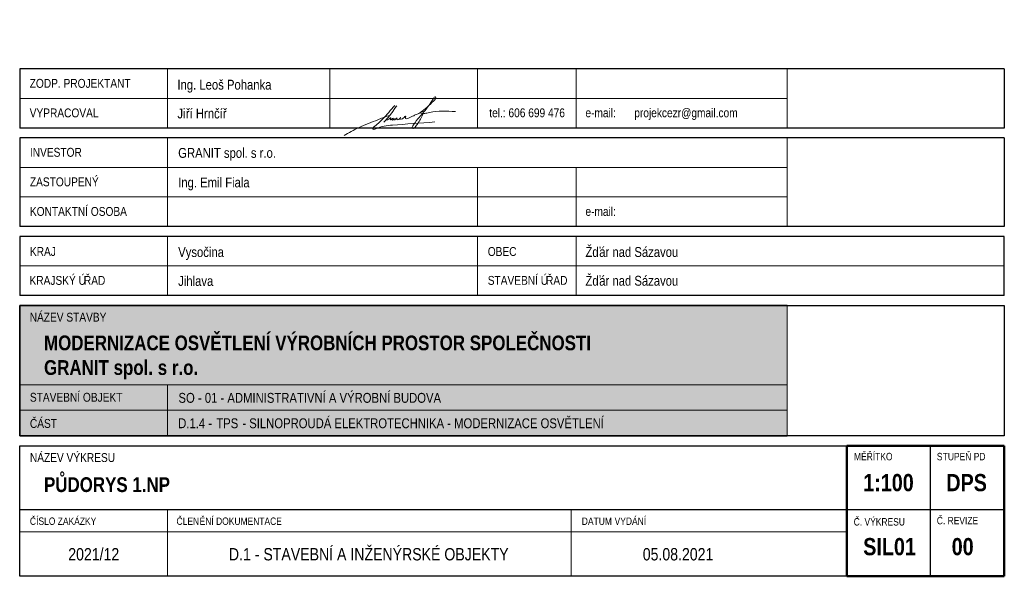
# Model space of a CAD drawing. Header units: millimetres. Extents: x 5905 to 70870, y 5076 to 35009.
# Tile 3 of 4: x 61347 to 70870, y 5076 to 10457. Entities that reach past the tile are written whole.
import ezdxf

# ---------------------------------------------------------------- set-up
doc = ezdxf.new("R2010")
doc.units = ezdxf.units.MM
doc.header["$LTSCALE"] = 2
for name, color, linetype, lineweight in [('G-ANNO-TTLB-MEDM', 7, 'Continuous', 25), ('G-ANNO-TTLB-THIN', 7, 'Continuous', 9), ('G-ANNO-TTLB-WIDE', 7, 'Continuous', 50)]:
    doc.layers.add(name, color=color, linetype=linetype, lineweight=lineweight)
doc.layers.add('XREF', color=7, linetype='Continuous', lineweight=18, true_color=0xaaaaaa)
doc.styles.add('Arial Narrow', font='ARIALN.TTF', dxfattribs={"height": 100})
doc.styles.add('Arial Narrow_1', font='ARIALN.TTF', dxfattribs={"height": 1.8})
doc.styles.add('Arial Narrow_2', font='ARIALN.TTF', dxfattribs={"height": 1.5})
doc.styles.add('Arial Narrow_3', font='ARIALN.TTF', dxfattribs={"height": 2.5})
doc.styles.add('Arial Narrow_B', font='ARIALNB.TTF', dxfattribs={"height": 150})
doc.styles.add('Arial Narrow_B_1', font='ARIALNB.TTF', dxfattribs={"height": 5})

# ---------------------------------------------------------------- blocks, each defined once
blk = doc.blocks.new('Razítko_VÝKRES_2019_zpracovatel DSP - podpis - hrnčíř_dwg-1512404-LEGENDY MÍSTNOSTÍ - SILNOPROUD')
at = {"layer": 'XREF', "color": 180, "lineweight": 18, "true_color": 0x3f00ff}
for points, knots in [([(33.09, -32.19), (33.27, -32.02), (33.77, -31.54), (34.56, -30.47), (35.2, -29.66), (36.09, -28.3), (34.7, -30.39), (34.17, -31.02), (33.88, -31.39), (33.75, -31.53), (33.58, -31.73), (33.71, -31.75), (33.92, -31.66), (34.21, -31.51), (34.39, -31.44), (34.46, -31.27), (34.43, -31.34), (34.48, -31.35), (34.51, -31.35), (34.55, -31.3), (34.49, -31.44), (34.48, -31.51), (34.4, -31.85), (34.74, -31.63), (34.82, -31.51), (34.95, -31.24), (34.81, -31.59), (34.84, -31.79), (35.1, -31.71), (35.24, -31.23), (35.11, -31.63), (35.41, -31.85), (35.48, -31.49), (35.91, -31.25), (35.58, -31.63), (36.29, -31.87), (36.65, -30.83), (36.34, -31.68), (36.97, -31.5), (37.17, -31.35), (37.58, -30.89), (37.55, -31.18), (37.31, -31.83), (38.84, -31.07), (39.52, -30.72), (40.03, -30.58), (41.34, -29.72), (42.5, -28.61), (43.57, -27.58), (43.68, -27.26), (43.55, -26.82), (42.07, -29.22), (41.13, -30.26), (39.86, -31.68), (38.48, -33.61), (39.41, -33.37), (40.07, -32.39), (40.79, -31.34), (41.11, -30.42), (41.17, -30.06), (40.88, -29.98), (40.55, -30.11), (40.68, -30.44), (41.2, -30.42), (41.75, -30.39), (43.95, -29.85), (45.89, -29.95), (47.65, -30.04)], [0, 0, 0, 0, 0.149823, 0.41763, 0.778237, 0.837518, 1.254864, 1.378583, 1.443371, 1.515589, 1.537219, 1.544462, 1.584448, 1.679332, 1.720182, 1.732325, 1.739642, 1.747685, 1.754821, 1.761078, 1.771843, 1.805099, 1.848604, 1.898656, 1.951537, 1.969977, 2.035795, 2.049477, 2.082978, 2.155189, 2.196358, 2.239536, 2.317989, 2.369424, 2.408978, 2.495886, 2.615999, 2.695989, 2.734074, 2.916685, 2.949219, 2.990047, 3.023946, 3.375801, 3.443584, 3.529462, 3.681427, 4.381457, 4.499637, 4.55429, 4.5803, 4.73857, 5.52072, 5.827328, 6.163786, 6.188261, 6.363729, 6.836376, 6.941016, 6.977752, 7.0249, 7.090695, 7.135484, 7.187541, 7.373379, 7.480765, 8.53069, 8.53069, 8.53069, 8.53069]), ([(35.32, -28.79), (34.53, -29.74), (33.18, -31.34), (31.66, -32.72), (30.83, -33.41), (30.93, -33.76), (32.59, -32.99), (36.23, -32.68), (40.5, -32.37), (43.49, -32.15)], [0, 0, 0, 0, 0.736118, 1.23544, 1.291575, 1.33154, 1.405722, 2.136345, 3.867951, 3.867951, 3.867951, 3.867951]), ([(25.04, -34.89), (26, -34.35), (28.19, -33.13), (31.47, -31.91), (33.22, -31.17), (34.28, -30.84), (33.67, -31.66), (33.36, -31.95), (33.09, -32.19)], [0, 0, 0, 0, 0.669584, 1.513102, 1.987273, 2.004333, 2.051147, 2.352217, 2.352217, 2.352217, 2.352217])]:
    blk.add_open_spline(points, degree=3, knots=knots, dxfattribs=at)

msp = doc.modelspace()

# ---------------------------------------------------------------- hatches: boundary and pattern name
at = {"layer": 'XREF', "lineweight": 9, "true_color": 0xe9e4e0}
for points in [[(68771.5, 7695.2), (68771.5, 6928.3), (61346.6, 6928.3), (61346.6, 7695.2)], [(62775.2, 6928.3), (62775.2, 6680.7), (61346.6, 6680.7), (61346.6, 6928.3)], [(68771.5, 6928.3), (68771.5, 6680.7), (62775.2, 6680.7), (62775.2, 6928.3)], [(62775.2, 6680.7), (62775.2, 6433.2), (61346.6, 6433.2), (61346.6, 6680.7)], [(68771.5, 6680.7), (68771.5, 6433.2), (62775.2, 6433.2), (62775.2, 6680.7)]]:
    msp.add_hatch(color=254, dxfattribs=at).paths.add_polyline_path(points, flags=0)

# ---------------------------------------------------------------- linework, layer by layer
at = {"layer": 'G-ANNO-TTLB-MEDM', "color": 0}
for p, q in [((61346.6, 9980.9), (61346.6, 9409.5)), ((70870.4, 9980.9), (61346.6, 9980.9)), ((70870.4, 9980.9), (70870.4, 9409.5)), ((70870.4, 9409.5), (61346.6, 9409.5)), ((61346.6, 9314.2), (61346.6, 8457.1)), ((70870.4, 9314.2), (61346.6, 9314.2)), ((70870.4, 9314.2), (70870.4, 8457.1)), ((70870.4, 8457.1), (61346.6, 8457.1)), ((61346.6, 8361.8), (61346.6, 7790.4)), ((70870.4, 8361.8), (61346.6, 8361.8)), ((70870.4, 7790.4), (70870.4, 8361.8)), ((70870.4, 7790.4), (61346.6, 7790.4)), ((61346.6, 6433.2), (61346.6, 7695.2)), ((61346.6, 7695.2), (70870.4, 7695.2)), ((68771.5, 7695.2), (61346.6, 7695.2)), ((61346.6, 7695.2), (61346.6, 6928.3)), ((70870.4, 7695.2), (70870.4, 6433.2)), ((61346.6, 6928.3), (61346.6, 6680.7)), ((61346.6, 6680.7), (61346.6, 6433.2)), ((70870.4, 6433.2), (61346.6, 6433.2)), ((61346.6, 6433.2), (62775.2, 6433.2)), ((62775.2, 6433.2), (68771.5, 6433.2)), ((61346.6, 6337.9), (69348.7, 6337.9)), ((61346.6, 5075.8), (61346.6, 6337.9)), ((70152.4, 6337.9), (70152.4, 5718.9)), ((68771.5, 5718.9), (61346.6, 5718.9)), ((70870.4, 5718.9), (68771.5, 5718.9)), ((70152.4, 5718.9), (70152.4, 5075.9)), ((69348.7, 5076), (61346.6, 5075.8))]:
    msp.add_line(p, q, dxfattribs=at)
at = {"layer": 'G-ANNO-TTLB-THIN', "color": 0}
for p, q in [((62775.2, 9980.9), (62775.2, 9409.5)), ((64346.6, 9980.9), (64346.6, 9409.5)), ((65775.2, 9980.9), (65775.2, 9409.5)), ((65775.2, 9980.9), (65775.2, 9409.5)), ((66727.6, 9980.9), (66727.6, 9409.5)), ((68771.5, 9980.9), (68771.5, 9409.5)), ((68771.5, 9695.2), (61346.6, 9695.2)), ((68771.5, 9409.5), (61346.6, 9409.5)), ((70870.4, 9314.2), (61346.6, 9314.2)), ((62775.2, 9314.2), (62775.2, 8457.1)), ((68771.5, 9314.2), (68771.5, 8457.1)), ((68771.5, 9028.5), (61346.6, 9028.5)), ((62584.7, 9028.5), (68771.5, 9028.5)), ((65775.2, 9028.5), (65775.2, 8457.1)), ((66727.6, 9028.5), (66727.6, 8457.1)), ((68771.5, 8742.8), (61346.6, 8742.8)), ((62775.2, 8361.8), (62775.2, 7790.4)), ((65775.2, 8361.8), (65775.2, 7790.4)), ((65775.2, 7790.4), (65775.2, 8361.8)), ((66727.6, 8361.8), (66727.6, 7790.4)), ((70870.4, 8076.1), (61346.6, 8076.1)), ((68771.5, 6928.3), (61346.6, 6928.3)), ((62775.2, 6928.3), (61346.6, 6928.3)), ((61346.6, 6928.3), (68771.5, 6928.3)), ((62775.2, 6928.3), (62775.2, 6433.2)), ((62775.2, 6680.7), (62775.2, 6928.3)), ((68771.5, 6928.3), (62775.2, 6928.3)), ((62775.2, 6928.3), (62775.2, 6680.7)), ((68771.5, 6680.7), (61346.6, 6680.7)), ((61346.6, 6680.7), (62775.2, 6680.7)), ((62775.2, 6680.7), (61346.6, 6680.7)), ((68771.5, 6680.7), (62775.2, 6680.7)), ((62775.2, 6680.7), (62775.2, 6433.2)), ((62775.2, 6433.2), (62775.2, 6680.7)), ((62775.2, 6680.7), (68771.5, 6680.7)), ((62775.2, 5718.9), (62775.2, 5075.8)), ((66679.9, 5718.9), (66679.9, 5075.8)), ((69348.7, 5504.6), (61346.6, 5504.6)), ((68771.5, 5076), (61346.6, 5076))]:
    msp.add_line(p, q, dxfattribs=at)
at = {"layer": 'G-ANNO-TTLB-WIDE', "color": 0}
for p, q in [((69348.7, 6337.9), (70870.4, 6337.9)), ((69348.7, 6337.9), (69348.7, 5076)), ((70870.4, 6337.9), (70870.4, 5075.9)), ((70870.4, 5075.9), (69348.7, 5076))]:
    msp.add_line(p, q, dxfattribs=at)
at = {"layer": 'XREF', "color": 0, "lineweight": 9}
for p, q in [((68771.5, 6928.3), (68771.5, 7695.2)), ((68771.5, 6680.7), (68771.5, 6928.3)), ((68771.5, 6433.2), (68771.5, 6680.7))]:
    msp.add_line(p, q, dxfattribs=at)

# ---------------------------------------------------------------- block references
at = {"color": 0, "xscale": 47.61904761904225, "yscale": 47.61904761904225, "zscale": 47.61904761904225}
msp.add_blockref('Razítko_VÝKRES_2019_zpracovatel DSP - podpis - hrnčíř_dwg-1512404-LEGENDY MÍSTNOSTÍ - SILNOPROUD', (63291.8, 10999.1), dxfattribs=at)

# ---------------------------------------------------------------- texts
at = {"layer": 'XREF', "lineweight": 9, "char_height": 85.714, "attachment_point": 1, "style": 'Arial Narrow_1'}
for insert, width in [((67105.5, 10456.5), 225.236), ((67105.3, 10166.9), 225.236), ((67105.5, 9885.1), 225.236), ((67105.5, 9600), 225.236), ((62161.7, 7623.6), 274.864)]:
    msp.add_mtext('\\fArial Narrow|b0|i0|c238|p34|;^I', dxfattribs=dict(at, insert=insert, width=width))
at = {"layer": 'XREF', "color": 0, "lineweight": 9, "attachment_point": 1}
for s, insert, char_height, width, style in [('ZODP. PROJEKTANT', (61443.5, 9884), 85.714, 1080.369, 'Arial Narrow_1'), ('Ing. Leoš Pohanka', (62872.1, 9875.7), 95.238, 1042.194, 'Arial Narrow'), ('VYPRACOVAL', (61443.5, 9598.3), 85.71, 782.6, 'Arial Narrow_1'), ('Ji', (62872.1, 9597.5), 95.24, 99.257, 'Arial Narrow'), ('ří Hrnčíř', (62954, 9597.5), 95.24, 492.465, 'Arial Narrow'), ('tel.: 606 699 476', (65888.9, 9599.4), 85.714, 858.951, 'Arial Narrow_1'), ('e-mail:', (66818.8, 9599.4), 85.71, 347.398, 'Arial Narrow_1'), ('projekcezr@gmail.com', (67291.3, 9599.4), 85.714, 1179.626, 'Arial Narrow_1'), ('INVESTOR', (61445.6, 9217.3), 85.71, 591.722, 'Arial Narrow_1'), ('GRANIT spol. s r.o.', (62879.6, 9216.5), 95.238, 4054.36, 'Arial Narrow'), ('ZASTOUPENÝ', (61445.4, 8931.6), 85.71, 786.417, 'Arial Narrow_1'), ('Ing. Emil Fiala', (62879.6, 8930.9), 95.238, 1540.896, 'Arial Narrow'), ('KONTAKTNÍ OSOBA', (61445.4, 8645.9), 85.714, 1107.092, 'Arial Narrow_1'), ('e-mail:     ', (66818.8, 8645.9), 85.714, 1871.545, 'Arial Narrow_1'), ('KRAJ', (61445.6, 8258.4), 85.71, 293.952, 'Arial Narrow_1'), ('Vysočina', (62879.6, 8257.6), 95.24, 679.526, 'Arial Narrow'), ('OBEC', (65874, 8258.4), 85.71, 328.31, 'Arial Narrow_1'), ('Žďár nad Sázavou', (66818.8, 8258.5), 95.238, 2301.397, 'Arial Narrow'), ('KRAJSKÝ Ú', (61441.7, 7979.2), 85.71, 637.532, 'Arial Narrow_1'), ('STAVEBNÍ Ú', (65874, 7979.2), 85.71, 683.343, 'Arial Narrow_1'), ('ŘAD', (61967.7, 7979.2), 85.71, 244.324, 'Arial Narrow_1'), ('Jihlava', (62879.6, 7978.4), 95.24, 618.445, 'Arial Narrow'), ('ŘAD', (66437.8, 7979.2), 85.71, 244.324, 'Arial Narrow_1'), ('Žďár nad Sázavou', (66818.8, 7980.3), 95.238, 1365.174, 'Arial Narrow'), ('NÁZEV STAVBY', (61443.5, 7623.6), 85.714, 870.404, 'Arial Narrow_1'), ('MODERNIZACE OSVĚTLENÍ VÝROBNÍCH PROSTOR SPOLEČNOSTI\\PGRANIT spol. s r.o.', (61582, 7403.5), 142.857, 6069.73, 'Arial Narrow_B_1'), ('STAVEBNÍ OBJEKT', (61445.4, 6849.2), 85.714, 1049.829, 'Arial Narrow_1'), ('SO - 01 - ADMINISTRATIVNÍ A VÝROBNÍ BUDOVA', (62882.6, 6848.4), 95.238, 3476.717, 'Arial Narrow'), ('ČÁST', (61445.4, 6596.2), 85.71, 309.222, 'Arial Narrow_1'), ('D.1.4 - ', (62879.6, 6602.9), 95.24, 446.654, 'Arial Narrow'), ('TPS ', (63248.2, 6602.9), 95.24, 305.405, 'Arial Narrow'), ('- SILNOPROUDÁ ELEKTROTECHNIKA - MODERNIZACE OSVĚTLENÍ', (63500.1, 6602.9), 95.238, 5092.746, 'Arial Narrow'), ('NÁZEV VÝKRESU', (61445.4, 6266.3), 85.714, 965.843, 'Arial Narrow_1'), ('MĚŘÍTKO', (69416.6, 6268.9), 71.43, 522.825, 'Arial Narrow_2'), ('TUPEŇ PD', (70274.3, 6268.9), 71.43, 511.553, 'Arial Narrow_2'), ('\\fArial Narrow|b0|i0|c238|p34|;S', (70217.6, 6268.9), 71.429, 68.716, 'Arial Narrow_2'), ('PŮDORYS 1.NP', (61582, 6033.2), 142.857, 3641.952, 'Arial Narrow_B_1'), ('1:100', (69505.8, 6064.8), 166.67, 481.012, 'Arial Narrow_B'), ('DPS', (70309.7, 6064.8), 166.67, 481.012, 'Arial Narrow_B'), ('\\fArial Narrow|b0|i0|c238|p34|;Č', (61445.4, 5644.1), 71.429, 72.534, 'Arial Narrow_2'), ('ÍSLO ZAKÁZKY', (61505.3, 5644.1), 71.429, 721.519, 'Arial Narrow_2'), ('\\fArial Narrow|b0|i0|c238|p34|;Č', (62863.5, 5644.1), 71.429, 72.534, 'Arial Narrow_2'), ('LEN', (62923.3, 5644.1), 71.43, 198.513, 'Arial Narrow_2'), ('ĚNÍ DOKUMENTACE', (63087.1, 5644.1), 71.429, 981.113, 'Arial Narrow_2'), ('\\fArial Narrow|b0|i0|c238|p34|;D', (66783.1, 5644.1), 71.429, 72.534, 'Arial Narrow_2'), ('ATUM ', (66843, 5644.1), 71.43, 313.04, 'Arial Narrow_2'), ('VYDÁNÍ', (67101.2, 5644.1), 71.43, 377.938, 'Arial Narrow_2'), ('Č. VÝKRESU', (69413.7, 5638), 71.43, 526.858, 'Arial Narrow_2'), ('Č. REVIZE', (70217.6, 5649.9), 71.43, 526.858, 'Arial Narrow_2'), ('SIL01', (69505.8, 5445.8), 166.67, 481.012, 'Arial Narrow_B'), ('00', (70361.6, 5445.8), 166.67, 481.012, 'Arial Narrow_B'), ('2021/12', (61816.3, 5348.6), 119.05, 595.539, 'Arial Narrow_3'), ('D.1 - STAVEBNÍ A INŽENÝRSKÉ OBJEKTY', (63370.5, 5348.6), 119.048, 3286.919, 'Arial Narrow_3'), ('05.08.2021', (67373.3, 5348.6), 119.05, 732.971, 'Arial Narrow_3')]:
    msp.add_mtext(s, dxfattribs=dict(at, insert=insert, char_height=char_height, width=width, style=style))

doc.saveas('drawing.dxf')
